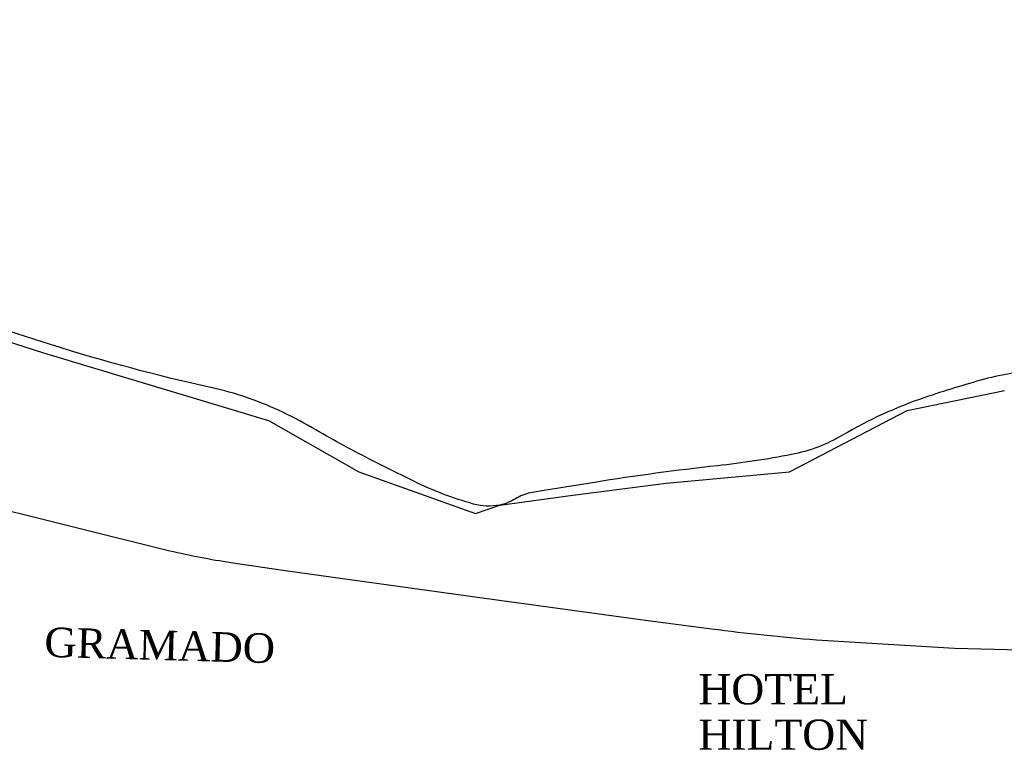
# Model space of a CAD drawing. Header units: millimetres. Extents: x 593 to 1794, y -180 to 570.
# Tile 40 of 71: x 1227 to 1301, y 71 to 125. Entities that reach past the tile are written whole.
import ezdxf

# ---------------------------------------------------------------- set-up
doc = ezdxf.new("R2010")
doc.units = ezdxf.units.MM
doc.header["$MEASUREMENT"] = 0
doc.layers.add('Layout - Marco Polo', color=252, linetype='Continuous', lineweight=25)
doc.layers.add('Textos - Marco Polo', color=143, linetype='Continuous', lineweight=25)
doc.styles.add('Dutch801RmBT', font='dutch.ttf')
doc.styles.add('TimesNewRoman', font='times.ttf')

msp = doc.modelspace()

# ---------------------------------------------------------------- linework, layer by layer
at = {"layer": 'Layout - Marco Polo'}
msp.add_lwpolyline([(1151.297, 124.641), (1161.923, 123.594), (1171.669, 120.633), (1179.26, 119.479), (1182.351, 118.387), (1186.619, 118.155), (1191.689, 116.025), (1196.898, 112.012), (1210.688, 106.132), (1218.946, 103.166), (1229.255, 99.848), (1245.99, 94.821), (1252.722, 91.012), (1261.414, 87.91), (1263.21, 88.538), (1268.638, 89.26), (1275.605, 90.152), (1284.78, 90.996), (1293.527, 95.568), (1300.786, 97.059)], dxfattribs=at)
for points in [[(1301.401, 98.346, 0.030455), (1299.295, 97.899), (1299.295, 97.899, 0.014094), (1294.853, 96.533), (1294.853, 96.533, 0.051487), (1288.734, 93.732), (1288.734, 93.732, -0.085567), (1284.929, 92.293), (1284.929, 92.293, -0.02035), (1279.416, 91.459), (1279.416, 91.459, 0.012279), (1270.259, 90.225), (1270.259, 90.225), (1266.677, 89.643), (1266.677, 89.643), (1265.508, 89.442), (1265.508, 89.442, 0.096583), (1264.38, 89.003), (1264.38, 89.003, -0.092874), (1263.21, 88.538), (1263.21, 88.538, -0.11609), (1261.257, 88.613), (1261.257, 88.613, -0.047245), (1256.819, 90.303), (1256.819, 90.303), (1254.704, 91.354), (1254.704, 91.354), (1253.503, 91.96), (1253.503, 91.96, -0.013714), (1249.246, 94.284), (1249.246, 94.284, 0.023617), (1246.748, 95.585), (1246.748, 95.585, 0.054001), (1241.796, 97.253), (1241.796, 97.253, -0.022577), (1229.754, 100.483), (1229.754, 100.483), (1226.041, 101.671)], [(1223.477, 88.888), (1238.653, 85.141), (1238.653, 85.141, 0.019626), (1243.199, 84.261), (1243.199, 84.261), (1247.239, 83.668), (1247.239, 83.668), (1261.558, 81.68), (1261.558, 81.68), (1274.048, 79.981), (1274.048, 79.981), (1278.982, 79.328), (1278.982, 79.328, 0.012552), (1286.785, 78.513), (1286.785, 78.513), (1297.075, 77.897), (1297.075, 77.897), (1305.894, 77.66)]]:
    msp.add_lwpolyline(points, format="xyb", dxfattribs=at)

# ---------------------------------------------------------------- texts
at = {"layer": 'Textos - Marco Polo', "insert": (1229.286, 77.216), "char_height": 2.2, "width": 18.48, "attachment_point": 7, "rotation": 358.40229, "line_spacing_factor": 0.9, "style": 'TimesNewRoman'}
msp.add_mtext('GRAMADO', dxfattribs=at)
at = {"layer": 'Textos - Marco Polo', "lineweight": 5, "insert": (1277.992, 70.298), "char_height": 2.25, "width": 16.2, "attachment_point": 7, "line_spacing_factor": 0.9, "style": 'Dutch801RmBT'}
msp.add_mtext('HOTEL\\PHILTON  ', dxfattribs=at)

doc.saveas('drawing.dxf')
